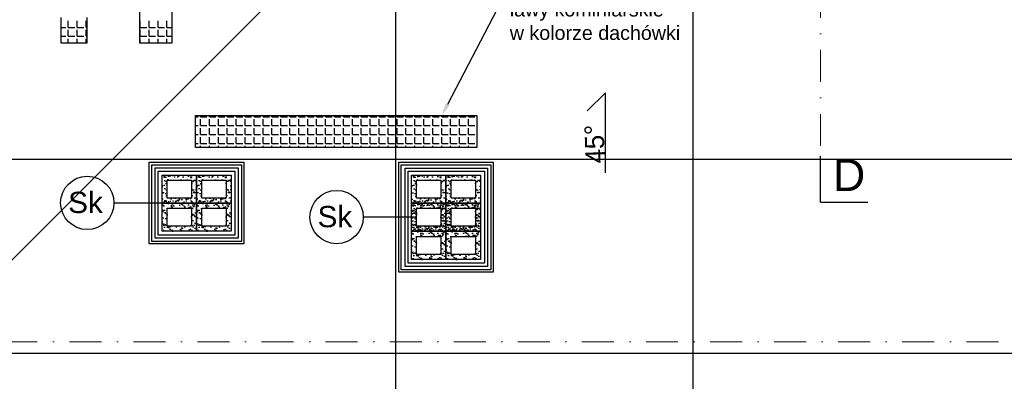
# Model space of a CAD drawing. Header units: millimetres. Extents: x -7023 to 53801, y 9849 to 33561.
# Tile 144 of 256: x 19068 to 19838, y 15974 to 16257. Entities that reach past the tile are written whole.
import ezdxf

# ---------------------------------------------------------------- set-up
doc = ezdxf.new("R2010")
doc.units = ezdxf.units.MM
doc.linetypes.add('DASHDOT', pattern=[1, 0.5, -0.25, 0, -0.25])
doc.layers.add('.IE_podklad', color=252, linetype='Continuous')
doc.styles.add('Arial', font='arial.ttf', dxfattribs={"height": 125})
doc.styles.add('MtX_ISOCPEUR', font='txt')
doc.styles.add('Opisowy', font='arial.ttf')
doc.styles.get("Standard").update_dxf_attribs({"font": 'arial.ttf'})
doc.linetypes.add('ZIGZAG', pattern='A,0.00254,-5.08,[131,ltypeshp.shx,S=5.08,R=0,X=-5.08,Y=0],-10.16,[131,ltypeshp.shx,S=5.08,R=180,X=5.08,Y=0],-5.08', length=20.32254)

msp = doc.modelspace()

# ---------------------------------------------------------------- hatches: boundary and pattern name
at = {"layer": '.IE_podklad'}
h = msp.add_hatch(dxfattribs=at)
h.set_pattern_fill('AR-SAND', color=256, scale=0.1)
h.set_pattern_definition([(37.5, (2392.0965, 26944.992), (-0.1600031, 4.8941324), [0, -3.8608, 0, -4.318, 0, -4.1275]), (7.5, (2392.0965, 26944.992), (4.4952328, 7.168251), [0, -2.0828, 0, -3.4798, 0, -1.3335]), (327.5, (2388.9723, 26944.992), (7.9099237, 0.01437185), [0, -1.27, 0, -4.572, 0, -5.969]), (317.5, (2388.972, 26944.992), (7.6355645, 2.2292932), [0, -0.635, 0, -2.9972, 0, -3.429])])
h.paths.add_polyline_path([(19206.08, 16135.26), (19179.08, 16135.26), (19179.08, 16113.26), (19206.08, 16113.26)])
h.paths.add_polyline_path([(19202.08, 16131.26), (19202.08, 16117.26), (19183.08, 16117.26), (19183.08, 16131.26)], flags=16)
h.paths.add_polyline_path([(19206.08, 16113.26), (19179.08, 16113.26), (19179.08, 16091.26), (19206.08, 16091.26)])
h.paths.add_polyline_path([(19202.08, 16109.26), (19202.08, 16095.26), (19183.08, 16095.26), (19183.08, 16109.26)], flags=16)
h = msp.add_hatch(dxfattribs=at)
h.set_pattern_fill('AR-SAND', color=256, scale=0.1)
h.set_pattern_definition([(37.5, (2419.0965, 26944.992), (-0.1600031, 4.8941324), [0, -3.8608, 0, -4.318, 0, -4.1275]), (7.5, (2419.0965, 26944.992), (4.4952328, 7.168251), [0, -2.0828, 0, -3.4798, 0, -1.3335]), (327.5, (2415.9723, 26944.992), (7.9099237, 0.01437185), [0, -1.27, 0, -4.572, 0, -5.969]), (317.5, (2415.972, 26944.992), (7.6355645, 2.2292932), [0, -0.635, 0, -2.9972, 0, -3.429])])
h.paths.add_polyline_path([(19233.08, 16135.26), (19206.08, 16135.26), (19206.08, 16113.26), (19233.08, 16113.26)])
h.paths.add_polyline_path([(19229.08, 16131.26), (19229.08, 16117.26), (19210.08, 16117.26), (19210.08, 16131.26)], flags=16)
h.paths.add_polyline_path([(19233.08, 16113.26), (19206.08, 16113.26), (19206.08, 16091.26), (19233.08, 16091.26)])
h.paths.add_polyline_path([(19229.08, 16109.26), (19229.08, 16095.26), (19210.08, 16095.26), (19210.08, 16109.26)], flags=16)
h = msp.add_hatch(dxfattribs=at)
h.set_pattern_fill('AR-SAND', color=256, scale=0.1)
h.set_pattern_definition([(37.5, (2587.0965, 26944.9415), (-0.1600031, 4.8941324), [0, -3.8608, 0, -4.318, 0, -4.1275]), (7.5, (2587.0965, 26944.9415), (4.4952328, 7.168251), [0, -2.0828, 0, -3.4798, 0, -1.3335]), (327.5, (2583.9723, 26944.9415), (7.9099237, 0.01437185), [0, -1.27, 0, -4.572, 0, -5.969]), (317.5, (2583.972, 26944.9415), (7.6355645, 2.2292932), [0, -0.635, 0, -2.9972, 0, -3.429])])
h.paths.add_polyline_path([(19401.08, 16135.21), (19374.08, 16135.21), (19374.08, 16113.21), (19401.08, 16113.21)])
h.paths.add_polyline_path([(19397.08, 16131.21), (19397.08, 16117.21), (19378.08, 16117.21), (19378.08, 16131.21)], flags=16)
h.paths.add_polyline_path([(19401.08, 16113.21), (19374.08, 16113.21), (19374.08, 16091.21), (19401.08, 16091.21)])
h.paths.add_polyline_path([(19397.08, 16109.21), (19397.08, 16095.21), (19378.08, 16095.21), (19378.08, 16109.21)], flags=16)
h = msp.add_hatch(dxfattribs=at)
h.set_pattern_fill('AR-SAND', color=256, scale=0.1)
h.set_pattern_definition([(37.5, (2614.0965, 26944.9415), (-0.1600031, 4.8941324), [0, -3.8608, 0, -4.318, 0, -4.1275]), (7.5, (2614.0965, 26944.9415), (4.4952328, 7.168251), [0, -2.0828, 0, -3.4798, 0, -1.3335]), (327.5, (2610.9723, 26944.9415), (7.9099237, 0.01437185), [0, -1.27, 0, -4.572, 0, -5.969]), (317.5, (2610.972, 26944.9415), (7.6355645, 2.2292932), [0, -0.635, 0, -2.9972, 0, -3.429])])
h.paths.add_polyline_path([(19428.08, 16135.21), (19401.08, 16135.21), (19401.08, 16113.21), (19428.08, 16113.21)])
h.paths.add_polyline_path([(19424.08, 16131.21), (19424.08, 16117.21), (19405.08, 16117.21), (19405.08, 16131.21)], flags=16)
h.paths.add_polyline_path([(19428.08, 16113.21), (19401.08, 16113.21), (19401.08, 16091.21), (19428.08, 16091.21)])
h.paths.add_polyline_path([(19424.08, 16109.21), (19424.08, 16095.21), (19405.08, 16095.21), (19405.08, 16109.21)], flags=16)
h = msp.add_hatch(dxfattribs=at)
h.set_pattern_fill('AR-SAND', color=256, scale=0.1)
h.set_pattern_definition([(37.5, (2587.0965, 26922.9415), (-0.1600031, 4.8941324), [0, -3.8608, 0, -4.318, 0, -4.1275]), (7.5, (2587.0965, 26922.9415), (4.4952328, 7.168251), [0, -2.0828, 0, -3.4798, 0, -1.3335]), (327.5, (2583.9723, 26922.9415), (7.9099237, 0.01437185), [0, -1.27, 0, -4.572, 0, -5.969]), (317.5, (2583.972, 26922.9415), (7.6355645, 2.2292932), [0, -0.635, 0, -2.9972, 0, -3.429])])
h.paths.add_polyline_path([(19401.08, 16113.21), (19374.08, 16113.21), (19374.08, 16091.21), (19401.08, 16091.21)])
h.paths.add_polyline_path([(19397.08, 16109.21), (19397.08, 16095.21), (19378.08, 16095.21), (19378.08, 16109.21)], flags=16)
h.paths.add_polyline_path([(19401.08, 16091.21), (19374.08, 16091.21), (19374.08, 16069.21), (19401.08, 16069.21)])
h.paths.add_polyline_path([(19397.08, 16087.21), (19397.08, 16073.21), (19378.08, 16073.21), (19378.08, 16087.21)], flags=16)
h = msp.add_hatch(dxfattribs=at)
h.set_pattern_fill('AR-SAND', color=256, scale=0.1)
h.set_pattern_definition([(37.5, (2614.0965, 26922.9415), (-0.1600031, 4.8941324), [0, -3.8608, 0, -4.318, 0, -4.1275]), (7.5, (2614.0965, 26922.9415), (4.4952328, 7.168251), [0, -2.0828, 0, -3.4798, 0, -1.3335]), (327.5, (2610.9723, 26922.9415), (7.9099237, 0.01437185), [0, -1.27, 0, -4.572, 0, -5.969]), (317.5, (2610.972, 26922.9415), (7.6355645, 2.2292932), [0, -0.635, 0, -2.9972, 0, -3.429])])
h.paths.add_polyline_path([(19428.08, 16113.21), (19401.08, 16113.21), (19401.08, 16091.21), (19428.08, 16091.21)])
h.paths.add_polyline_path([(19424.08, 16109.21), (19424.08, 16095.21), (19405.08, 16095.21), (19405.08, 16109.21)], flags=16)
h.paths.add_polyline_path([(19428.08, 16091.21), (19401.08, 16091.21), (19401.08, 16069.21), (19428.08, 16069.21)])
h.paths.add_polyline_path([(19424.08, 16087.21), (19424.08, 16073.21), (19405.08, 16073.21), (19405.08, 16087.21)], flags=16)

# ---------------------------------------------------------------- linework, layer by layer
at = {"layer": '.IE_podklad', "ltscale": 25}
for p, q in [((19361.58, 17190.05), (19361.58, 15097.91)), ((19594.08, 17190.05), (19594.08, 15097.91)), ((18286.12, 16147.71), (21585.11, 16147.71)), ((19693.92, 16114), (19730.96, 16114))]:
    msp.add_line(p, q, dxfattribs=at)
at = {"layer": '.IE_podklad', "linetype": 'DASHDOT', "lineweight": 13, "ltscale": 50}
for p, q in [((19693.92, 16934.45), (19693.92, 16149.94)), ((20384.09, 16004.71), (18874.47, 16004.71))]:
    msp.add_line(p, q, dxfattribs=at)
at = {"layer": '.IE_podklad', "transparency": 33554687}
for p, q in [((19161.82, 16238.46), (19161.82, 16508.46)), ((19186.82, 16508.46), (19186.82, 16238.46)), ((19100.25, 16238.46), (19100.25, 16258.46)), ((19120.25, 16258.46), (19120.25, 16238.46)), ((19120.25, 16238.46), (19100.25, 16238.46)), ((19186.82, 16238.46), (19161.82, 16238.46)), ((19205.23, 16156.68), (19205.23, 16181.68)), ((19205.23, 16181.68), (19425.23, 16181.68)), ((19425.23, 16181.68), (19425.23, 16156.68)), ((19425.23, 16156.68), (19205.23, 16156.68))]:
    msp.add_line(p, q, dxfattribs=at)
at = {"layer": '.IE_podklad'}
for p, q in [((19450.95, 16458.21), (18988.45, 15995.71)), ((19105.78, 16250.7), (19105.78, 16255.78)), ((19112.77, 16250.7), (19112.77, 16255.78)), ((19119.75, 16250.7), (19119.75, 16255.78)), ((19161.98, 16250.7), (19161.98, 16255.78)), ((19168.96, 16250.7), (19168.96, 16255.78)), ((19175.95, 16250.7), (19175.95, 16255.78)), ((19182.93, 16250.7), (19182.93, 16255.78)), ((19100.25, 16250.7), (19103.88, 16250.7)), ((19105.78, 16250.7), (19110.86, 16250.7)), ((19105.78, 16243.72), (19105.78, 16248.8)), ((19112.77, 16250.7), (19117.85, 16250.7)), ((19112.77, 16243.72), (19112.77, 16248.8)), ((19119.75, 16250.7), (19120.25, 16250.7)), ((19119.75, 16243.72), (19119.75, 16248.8)), ((19161.98, 16250.7), (19167.06, 16250.7)), ((19161.98, 16243.72), (19161.98, 16248.8)), ((19168.96, 16250.7), (19174.04, 16250.7)), ((19168.96, 16243.72), (19168.96, 16248.8)), ((19175.95, 16250.7), (19181.03, 16250.7)), ((19175.95, 16243.72), (19175.95, 16248.8)), ((19182.93, 16250.7), (19186.82, 16250.7)), ((19182.93, 16243.72), (19182.93, 16248.8)), ((19100.25, 16243.72), (19103.88, 16243.72)), ((19105.78, 16243.72), (19110.86, 16243.72)), ((19105.78, 16238.46), (19105.78, 16241.81)), ((19112.77, 16243.72), (19117.85, 16243.72)), ((19112.77, 16238.46), (19112.77, 16241.81)), ((19119.75, 16243.72), (19120.25, 16243.72)), ((19119.75, 16238.46), (19119.75, 16241.81)), ((19161.98, 16243.72), (19167.06, 16243.72)), ((19161.98, 16238.46), (19161.98, 16241.81)), ((19168.96, 16243.72), (19174.04, 16243.72)), ((19168.96, 16238.46), (19168.96, 16241.81)), ((19175.95, 16243.72), (19181.03, 16243.72)), ((19175.95, 16238.46), (19175.95, 16241.81)), ((19182.93, 16243.72), (19186.82, 16243.72)), ((19182.93, 16238.46), (19182.93, 16241.81)), ((19525.75, 16199.56), (19511.57, 16185.39)), ((19525.75, 16136.92), (19525.75, 16199.56)), ((19205.23, 16180.85), (19207.2, 16180.85)), ((19209.11, 16180.85), (19209.11, 16181.68)), ((19209.11, 16180.85), (19214.19, 16180.85)), ((19209.11, 16173.87), (19209.11, 16178.95)), ((19216.09, 16180.85), (19216.09, 16181.68)), ((19216.09, 16180.85), (19221.17, 16180.85)), ((19216.09, 16173.87), (19216.09, 16178.95)), ((19223.08, 16180.85), (19223.08, 16181.68)), ((19223.08, 16180.85), (19228.16, 16180.85)), ((19223.08, 16173.87), (19223.08, 16178.95)), ((19230.06, 16180.85), (19230.06, 16181.68)), ((19230.06, 16180.85), (19235.14, 16180.85)), ((19230.06, 16173.87), (19230.06, 16178.95)), ((19237.05, 16180.85), (19237.05, 16181.68)), ((19237.05, 16180.85), (19242.13, 16180.85)), ((19237.05, 16173.87), (19237.05, 16178.95)), ((19244.03, 16180.85), (19244.03, 16181.68)), ((19244.03, 16180.85), (19249.11, 16180.85)), ((19244.03, 16173.87), (19244.03, 16178.95)), ((19251.02, 16180.85), (19251.02, 16181.68)), ((19251.02, 16180.85), (19256.1, 16180.85)), ((19251.02, 16173.87), (19251.02, 16178.95)), ((19258, 16180.85), (19258, 16181.68)), ((19258, 16180.85), (19263.08, 16180.85)), ((19258, 16173.87), (19258, 16178.95)), ((19264.99, 16180.85), (19264.99, 16181.68)), ((19264.99, 16180.85), (19270.07, 16180.85)), ((19264.99, 16173.87), (19264.99, 16178.95)), ((19271.97, 16180.85), (19271.97, 16181.68)), ((19271.97, 16180.85), (19277.05, 16180.85)), ((19271.97, 16173.87), (19271.97, 16178.95)), ((19278.96, 16180.85), (19278.96, 16181.68)), ((19278.96, 16180.85), (19284.04, 16180.85)), ((19278.96, 16173.87), (19278.96, 16178.95)), ((19285.94, 16180.85), (19285.94, 16181.68)), ((19285.94, 16180.85), (19291.02, 16180.85)), ((19285.94, 16173.87), (19285.94, 16178.95)), ((19292.93, 16180.85), (19292.93, 16181.68)), ((19292.93, 16180.85), (19298.01, 16180.85)), ((19292.93, 16173.87), (19292.93, 16178.95)), ((19299.91, 16180.85), (19299.91, 16181.68)), ((19299.91, 16180.85), (19304.99, 16180.85)), ((19299.91, 16173.87), (19299.91, 16178.95)), ((19306.9, 16180.85), (19306.9, 16181.68)), ((19306.9, 16180.85), (19311.98, 16180.85)), ((19306.9, 16173.87), (19306.9, 16178.95)), ((19313.88, 16180.85), (19313.88, 16181.68)), ((19313.88, 16180.85), (19318.96, 16180.85)), ((19313.88, 16173.87), (19313.88, 16178.95)), ((19320.87, 16180.85), (19320.87, 16181.68)), ((19320.87, 16180.85), (19325.95, 16180.85)), ((19320.87, 16173.87), (19320.87, 16178.95)), ((19327.85, 16180.85), (19327.85, 16181.68)), ((19327.85, 16180.85), (19332.93, 16180.85)), ((19327.85, 16173.87), (19327.85, 16178.95)), ((19334.84, 16180.85), (19334.84, 16181.68)), ((19334.84, 16180.85), (19339.92, 16180.85)), ((19334.84, 16173.87), (19334.84, 16178.95)), ((19341.82, 16180.85), (19341.82, 16181.68)), ((19341.82, 16180.85), (19346.9, 16180.85)), ((19341.82, 16173.87), (19341.82, 16178.95)), ((19348.81, 16180.85), (19348.81, 16181.68)), ((19348.81, 16180.85), (19353.89, 16180.85)), ((19348.81, 16173.87), (19348.81, 16178.95)), ((19355.79, 16180.85), (19355.79, 16181.68)), ((19355.79, 16180.85), (19360.87, 16180.85)), ((19355.79, 16173.87), (19355.79, 16178.95)), ((19362.78, 16180.85), (19362.78, 16181.68)), ((19362.78, 16180.85), (19367.86, 16180.85)), ((19362.78, 16173.87), (19362.78, 16178.95)), ((19369.76, 16180.85), (19369.76, 16181.68)), ((19369.76, 16180.85), (19374.84, 16180.85)), ((19369.76, 16173.87), (19369.76, 16178.95)), ((19376.75, 16180.85), (19376.75, 16181.68)), ((19376.75, 16180.85), (19381.83, 16180.85)), ((19376.75, 16173.87), (19376.75, 16178.95)), ((19383.73, 16180.85), (19383.73, 16181.68)), ((19383.73, 16180.85), (19388.81, 16180.85)), ((19383.73, 16173.87), (19383.73, 16178.95)), ((19390.72, 16180.85), (19390.72, 16181.68)), ((19390.72, 16180.85), (19395.8, 16180.85)), ((19390.72, 16173.87), (19390.72, 16178.95)), ((19397.7, 16180.85), (19397.7, 16181.68)), ((19397.7, 16180.85), (19402.78, 16180.85)), ((19397.7, 16173.87), (19397.7, 16178.95)), ((19404.69, 16180.85), (19404.69, 16181.68)), ((19404.69, 16180.85), (19409.77, 16180.85)), ((19404.69, 16173.87), (19404.69, 16178.95)), ((19411.67, 16180.85), (19411.67, 16181.68)), ((19411.67, 16180.85), (19416.75, 16180.85)), ((19411.67, 16173.87), (19411.67, 16178.95)), ((19418.66, 16180.85), (19418.66, 16181.68)), ((19418.66, 16180.85), (19423.74, 16180.85)), ((19418.66, 16173.87), (19418.66, 16178.95)), ((19205.23, 16173.87), (19207.2, 16173.87)), ((19209.11, 16173.87), (19214.19, 16173.87)), ((19209.11, 16166.88), (19209.11, 16171.96)), ((19216.09, 16173.87), (19221.17, 16173.87)), ((19216.09, 16166.88), (19216.09, 16171.96)), ((19223.08, 16173.87), (19228.16, 16173.87)), ((19223.08, 16166.88), (19223.08, 16171.96)), ((19230.06, 16173.87), (19235.14, 16173.87)), ((19230.06, 16166.88), (19230.06, 16171.96)), ((19237.05, 16173.87), (19242.13, 16173.87)), ((19237.05, 16166.88), (19237.05, 16171.96)), ((19244.03, 16173.87), (19249.11, 16173.87)), ((19244.03, 16166.88), (19244.03, 16171.96)), ((19251.02, 16173.87), (19256.1, 16173.87)), ((19251.02, 16166.88), (19251.02, 16171.96)), ((19258, 16173.87), (19263.08, 16173.87)), ((19258, 16166.88), (19258, 16171.96)), ((19264.99, 16173.87), (19270.07, 16173.87)), ((19264.99, 16166.88), (19264.99, 16171.96)), ((19271.97, 16173.87), (19277.05, 16173.87)), ((19271.97, 16166.88), (19271.97, 16171.96)), ((19278.96, 16173.87), (19284.04, 16173.87)), ((19278.96, 16166.88), (19278.96, 16171.96)), ((19285.94, 16173.87), (19291.02, 16173.87)), ((19285.94, 16166.88), (19285.94, 16171.96)), ((19292.93, 16173.87), (19298.01, 16173.87)), ((19292.93, 16166.88), (19292.93, 16171.96)), ((19299.91, 16173.87), (19304.99, 16173.87)), ((19299.91, 16166.88), (19299.91, 16171.96)), ((19306.9, 16173.87), (19311.98, 16173.87)), ((19306.9, 16166.88), (19306.9, 16171.96)), ((19313.88, 16173.87), (19318.96, 16173.87)), ((19313.88, 16166.88), (19313.88, 16171.96)), ((19320.87, 16173.87), (19325.95, 16173.87)), ((19320.87, 16166.88), (19320.87, 16171.96)), ((19327.85, 16173.87), (19332.93, 16173.87)), ((19327.85, 16166.88), (19327.85, 16171.96)), ((19334.84, 16173.87), (19339.92, 16173.87)), ((19334.84, 16166.88), (19334.84, 16171.96)), ((19341.82, 16173.87), (19346.9, 16173.87)), ((19341.82, 16166.88), (19341.82, 16171.96)), ((19348.81, 16173.87), (19353.89, 16173.87)), ((19348.81, 16166.88), (19348.81, 16171.96)), ((19355.79, 16173.87), (19360.87, 16173.87)), ((19355.79, 16166.88), (19355.79, 16171.96)), ((19362.78, 16173.87), (19367.86, 16173.87)), ((19362.78, 16166.88), (19362.78, 16171.96)), ((19369.76, 16173.87), (19374.84, 16173.87)), ((19369.76, 16166.88), (19369.76, 16171.96)), ((19376.75, 16173.87), (19381.83, 16173.87)), ((19376.75, 16166.88), (19376.75, 16171.96)), ((19383.73, 16173.87), (19388.81, 16173.87)), ((19383.73, 16166.88), (19383.73, 16171.96)), ((19390.72, 16173.87), (19395.8, 16173.87)), ((19390.72, 16166.88), (19390.72, 16171.96)), ((19397.7, 16173.87), (19402.78, 16173.87)), ((19397.7, 16166.88), (19397.7, 16171.96)), ((19404.69, 16173.87), (19409.77, 16173.87)), ((19404.69, 16166.88), (19404.69, 16171.96)), ((19411.67, 16173.87), (19416.75, 16173.87)), ((19411.67, 16166.88), (19411.67, 16171.96)), ((19418.66, 16173.87), (19423.74, 16173.87)), ((19418.66, 16166.88), (19418.66, 16171.96)), ((19205.23, 16166.88), (19207.2, 16166.88)), ((19205.23, 16159.9), (19207.2, 16159.9)), ((19209.11, 16166.88), (19214.19, 16166.88)), ((19209.11, 16159.9), (19209.11, 16164.98)), ((19209.11, 16159.9), (19214.19, 16159.9)), ((19216.09, 16166.88), (19221.17, 16166.88)), ((19216.09, 16159.9), (19216.09, 16164.98)), ((19216.09, 16159.9), (19221.17, 16159.9)), ((19223.08, 16166.88), (19228.16, 16166.88)), ((19223.08, 16159.9), (19223.08, 16164.98)), ((19223.08, 16159.9), (19228.16, 16159.9)), ((19230.06, 16166.88), (19235.14, 16166.88)), ((19230.06, 16159.9), (19230.06, 16164.98)), ((19230.06, 16159.9), (19235.14, 16159.9)), ((19237.05, 16166.88), (19242.13, 16166.88)), ((19237.05, 16159.9), (19237.05, 16164.98)), ((19237.05, 16159.9), (19242.13, 16159.9)), ((19244.03, 16166.88), (19249.11, 16166.88)), ((19244.03, 16159.9), (19244.03, 16164.98)), ((19244.03, 16159.9), (19249.11, 16159.9)), ((19251.02, 16166.88), (19256.1, 16166.88)), ((19251.02, 16159.9), (19251.02, 16164.98)), ((19251.02, 16159.9), (19256.1, 16159.9)), ((19258, 16166.88), (19263.08, 16166.88)), ((19258, 16159.9), (19258, 16164.98)), ((19258, 16159.9), (19263.08, 16159.9)), ((19264.99, 16166.88), (19270.07, 16166.88)), ((19264.99, 16159.9), (19264.99, 16164.98)), ((19264.99, 16159.9), (19270.07, 16159.9)), ((19271.97, 16166.88), (19277.05, 16166.88)), ((19271.97, 16159.9), (19271.97, 16164.98)), ((19271.97, 16159.9), (19277.05, 16159.9)), ((19278.96, 16166.88), (19284.04, 16166.88)), ((19278.96, 16159.9), (19278.96, 16164.98)), ((19278.96, 16159.9), (19284.04, 16159.9)), ((19285.94, 16166.88), (19291.02, 16166.88)), ((19285.94, 16159.9), (19285.94, 16164.98)), ((19285.94, 16159.9), (19291.02, 16159.9)), ((19292.93, 16166.88), (19298.01, 16166.88)), ((19292.93, 16159.9), (19292.93, 16164.98)), ((19292.93, 16159.9), (19298.01, 16159.9)), ((19299.91, 16166.88), (19304.99, 16166.88)), ((19299.91, 16159.9), (19299.91, 16164.98)), ((19299.91, 16159.9), (19304.99, 16159.9)), ((19306.9, 16166.88), (19311.98, 16166.88)), ((19306.9, 16159.9), (19306.9, 16164.98)), ((19306.9, 16159.9), (19311.98, 16159.9)), ((19313.88, 16166.88), (19318.96, 16166.88)), ((19313.88, 16159.9), (19313.88, 16164.98)), ((19313.88, 16159.9), (19318.96, 16159.9)), ((19320.87, 16166.88), (19325.95, 16166.88)), ((19320.87, 16159.9), (19320.87, 16164.98)), ((19320.87, 16159.9), (19325.95, 16159.9)), ((19327.85, 16166.88), (19332.93, 16166.88)), ((19327.85, 16159.9), (19327.85, 16164.98)), ((19327.85, 16159.9), (19332.93, 16159.9)), ((19334.84, 16166.88), (19339.92, 16166.88)), ((19334.84, 16159.9), (19334.84, 16164.98)), ((19334.84, 16159.9), (19339.92, 16159.9)), ((19341.82, 16166.88), (19346.9, 16166.88)), ((19341.82, 16159.9), (19341.82, 16164.98)), ((19341.82, 16159.9), (19346.9, 16159.9)), ((19348.81, 16166.88), (19353.89, 16166.88)), ((19348.81, 16159.9), (19348.81, 16164.98)), ((19348.81, 16159.9), (19353.89, 16159.9)), ((19355.79, 16166.88), (19360.87, 16166.88)), ((19355.79, 16159.9), (19355.79, 16164.98)), ((19355.79, 16159.9), (19360.87, 16159.9)), ((19362.78, 16166.88), (19367.86, 16166.88)), ((19362.78, 16159.9), (19362.78, 16164.98)), ((19362.78, 16159.9), (19367.86, 16159.9)), ((19369.76, 16166.88), (19374.84, 16166.88)), ((19369.76, 16159.9), (19369.76, 16164.98)), ((19369.76, 16159.9), (19374.84, 16159.9)), ((19376.75, 16166.88), (19381.83, 16166.88)), ((19376.75, 16159.9), (19376.75, 16164.98)), ((19376.75, 16159.9), (19381.83, 16159.9)), ((19383.73, 16166.88), (19388.81, 16166.88)), ((19383.73, 16159.9), (19383.73, 16164.98)), ((19383.73, 16159.9), (19388.81, 16159.9)), ((19390.72, 16166.88), (19395.8, 16166.88)), ((19390.72, 16159.9), (19390.72, 16164.98)), ((19390.72, 16159.9), (19395.8, 16159.9)), ((19397.7, 16166.88), (19402.78, 16166.88)), ((19397.7, 16159.9), (19397.7, 16164.98)), ((19397.7, 16159.9), (19402.78, 16159.9)), ((19404.69, 16166.88), (19409.77, 16166.88)), ((19404.69, 16159.9), (19404.69, 16164.98)), ((19404.69, 16159.9), (19409.77, 16159.9)), ((19411.67, 16166.88), (19416.75, 16166.88)), ((19411.67, 16159.9), (19411.67, 16164.98)), ((19411.67, 16159.9), (19416.75, 16159.9)), ((19418.66, 16166.88), (19423.74, 16166.88)), ((19418.66, 16159.9), (19418.66, 16164.98)), ((19418.66, 16159.9), (19423.74, 16159.9)), ((19209.11, 16156.68), (19209.11, 16157.99)), ((19216.09, 16156.68), (19216.09, 16157.99)), ((19223.08, 16156.68), (19223.08, 16157.99)), ((19230.06, 16156.68), (19230.06, 16157.99)), ((19237.05, 16156.68), (19237.05, 16157.99)), ((19244.03, 16156.68), (19244.03, 16157.99)), ((19251.02, 16156.68), (19251.02, 16157.99)), ((19258, 16156.68), (19258, 16157.99)), ((19264.99, 16156.68), (19264.99, 16157.99)), ((19271.97, 16156.68), (19271.97, 16157.99)), ((19278.96, 16156.68), (19278.96, 16157.99)), ((19285.94, 16156.68), (19285.94, 16157.99)), ((19292.93, 16156.68), (19292.93, 16157.99)), ((19299.91, 16156.68), (19299.91, 16157.99)), ((19306.9, 16156.68), (19306.9, 16157.99)), ((19313.88, 16156.68), (19313.88, 16157.99)), ((19320.87, 16156.68), (19320.87, 16157.99)), ((19327.85, 16156.68), (19327.85, 16157.99)), ((19334.84, 16156.68), (19334.84, 16157.99)), ((19341.82, 16156.68), (19341.82, 16157.99)), ((19348.81, 16156.68), (19348.81, 16157.99)), ((19355.79, 16156.68), (19355.79, 16157.99)), ((19362.78, 16156.68), (19362.78, 16157.99)), ((19369.76, 16156.68), (19369.76, 16157.99)), ((19376.75, 16156.68), (19376.75, 16157.99)), ((19383.73, 16156.68), (19383.73, 16157.99)), ((19390.72, 16156.68), (19390.72, 16157.99)), ((19397.7, 16156.68), (19397.7, 16157.99)), ((19404.69, 16156.68), (19404.69, 16157.99)), ((19411.67, 16156.68), (19411.67, 16157.99)), ((19418.66, 16156.68), (19418.66, 16157.99)), ((19169.08, 16145.26), (19243.08, 16145.26)), ((19169.08, 16081.31), (19169.08, 16145.26)), ((19243.08, 16145.26), (19243.08, 16081.31)), ((19364.08, 16145.21), (19438.08, 16145.21)), ((19364.08, 16059.21), (19364.08, 16145.21)), ((19438.08, 16145.21), (19438.08, 16059.21)), ((19171.08, 16143.26), (19241.08, 16143.26)), ((19171.08, 16083.31), (19171.08, 16143.26)), ((19176.08, 16138.26), (19236.08, 16138.26)), ((19176.08, 16088.31), (19176.08, 16138.26)), ((19236.08, 16138.26), (19236.08, 16088.31)), ((19241.08, 16143.26), (19241.08, 16083.31)), ((19366.08, 16143.21), (19436.08, 16143.21)), ((19366.08, 16061.21), (19366.08, 16143.21)), ((19371.53, 16138.21), (19431.08, 16138.21)), ((19371.53, 16066.21), (19371.53, 16138.21)), ((19431.08, 16138.21), (19431.08, 16066.21)), ((19436.08, 16143.21), (19436.08, 16061.21)), ((19179.08, 16135.26), (19233.08, 16135.26)), ((19179.08, 16091.31), (19179.08, 16135.26)), ((19233.08, 16135.26), (19233.08, 16091.31)), ((19374.08, 16135.21), (19428.08, 16135.21)), ((19374.08, 16069.21), (19374.08, 16135.21)), ((19428.08, 16135.21), (19428.08, 16069.21)), ((19183.08, 16113.28), (19141.3, 16113.28)), ((19378.08, 16102.21), (19336.3, 16102.21)), ((19233.08, 16091.31), (19179.08, 16091.31)), ((19241.08, 16083.31), (19171.08, 16083.31)), ((19236.08, 16088.31), (19176.08, 16088.31)), ((19243.08, 16081.31), (19169.08, 16081.31)), ((19428.08, 16069.21), (19374.08, 16069.21)), ((19436.08, 16061.21), (19366.08, 16061.21)), ((19431.08, 16066.21), (19371.53, 16066.21)), ((19438.08, 16059.21), (19364.08, 16059.21)), ((20016.45, 15995.71), (18988.45, 15995.71))]:
    msp.add_line(p, q, dxfattribs=at)
at = {"layer": '.IE_podklad', "lineweight": 30, "ltscale": 25}
msp.add_line((19693.92, 16114), (19693.92, 16149.94), dxfattribs=at)
at = {"layer": '.IE_podklad', "linetype": 'ZIGZAG', "ltscale": 0.2}
for p, q in [((19173.58, 16140.76), (19238.58, 16140.76)), ((19173.58, 16085.81), (19173.58, 16140.76)), ((19238.58, 16140.76), (19238.58, 16085.81)), ((19369.08, 16140.71), (19433.58, 16140.71)), ((19369.08, 16063.71), (19369.08, 16140.71)), ((19433.58, 16140.71), (19433.58, 16063.71)), ((19238.58, 16085.81), (19173.58, 16085.81)), ((19433.58, 16063.71), (19369.08, 16063.71))]:
    msp.add_line(p, q, dxfattribs=at)
at = {"layer": '.IE_podklad', "linetype": 'ByBlock', "lineweight": -2}
msp.add_lwpolyline([(19402.4, 16190.55), (19440.97, 16264.66)], dxfattribs=at)
at = {"layer": '.IE_podklad', "ltscale": 0.3}
for points in [[(19179.08, 16113.26), (19179.08, 16135.26), (19206.08, 16135.26), (19206.08, 16113.26)], [(19183.08, 16117.26), (19183.08, 16131.26), (19202.08, 16131.26), (19202.08, 16117.26)], [(19206.08, 16113.26), (19206.08, 16135.26), (19233.08, 16135.26), (19233.08, 16113.26)], [(19210.08, 16117.26), (19210.08, 16131.26), (19229.08, 16131.26), (19229.08, 16117.26)], [(19374.08, 16113.21), (19374.08, 16135.21), (19401.08, 16135.21), (19401.08, 16113.21)], [(19378.08, 16117.21), (19378.08, 16131.21), (19397.08, 16131.21), (19397.08, 16117.21)], [(19401.08, 16113.21), (19401.08, 16135.21), (19428.08, 16135.21), (19428.08, 16113.21)], [(19405.08, 16117.21), (19405.08, 16131.21), (19424.08, 16131.21), (19424.08, 16117.21)], [(19179.08, 16091.26), (19179.08, 16113.26), (19206.08, 16113.26), (19206.08, 16091.26)], [(19183.08, 16095.26), (19183.08, 16109.26), (19202.08, 16109.26), (19202.08, 16095.26)], [(19206.08, 16091.26), (19206.08, 16113.26), (19233.08, 16113.26), (19233.08, 16091.26)], [(19210.08, 16095.26), (19210.08, 16109.26), (19229.08, 16109.26), (19229.08, 16095.26)], [(19374.08, 16091.21), (19374.08, 16113.21), (19401.08, 16113.21), (19401.08, 16091.21)], [(19374.08, 16091.21), (19374.08, 16113.21), (19401.08, 16113.21), (19401.08, 16091.21)], [(19378.08, 16095.21), (19378.08, 16109.21), (19397.08, 16109.21), (19397.08, 16095.21)], [(19378.08, 16095.21), (19378.08, 16109.21), (19397.08, 16109.21), (19397.08, 16095.21)], [(19401.08, 16091.21), (19401.08, 16113.21), (19428.08, 16113.21), (19428.08, 16091.21)], [(19401.08, 16091.21), (19401.08, 16113.21), (19428.08, 16113.21), (19428.08, 16091.21)], [(19405.08, 16095.21), (19405.08, 16109.21), (19424.08, 16109.21), (19424.08, 16095.21)], [(19405.08, 16095.21), (19405.08, 16109.21), (19424.08, 16109.21), (19424.08, 16095.21)], [(19374.08, 16069.21), (19374.08, 16091.21), (19401.08, 16091.21), (19401.08, 16069.21)], [(19401.08, 16069.21), (19401.08, 16091.21), (19428.08, 16091.21), (19428.08, 16069.21)], [(19378.08, 16073.21), (19378.08, 16087.21), (19397.08, 16087.21), (19397.08, 16073.21)], [(19405.08, 16073.21), (19405.08, 16087.21), (19424.08, 16087.21), (19424.08, 16073.21)]]:
    msp.add_lwpolyline(points, close=True, dxfattribs=at)
at = {"layer": '.IE_podklad'}
for centre in [(19120.58, 16113.45), (19315.58, 16102.38)]:
    msp.add_circle(centre, 20.85, dxfattribs=at)
msp.add_solid([(19403.87, 16189.78), (19397.78, 16181.68), (19400.92, 16191.32)], dxfattribs=at)

# ---------------------------------------------------------------- texts
at = {"layer": '.IE_podklad', "linetype": 'Continuous', "style": 'MtX_ISOCPEUR'}
msp.add_text('  45°', height=15, rotation=92.07563, dxfattribs=at).set_placement((19525.75, 16133.43))
at = {"layer": '.IE_podklad', "linetype": 'Continuous', "ltscale": 25, "style": 'Arial'}
msp.add_text('D', height=25, dxfattribs=at).set_placement((19703.69, 16122.73))
at = {"layer": '.IE_podklad', "linetype": 'Continuous', "style": 'Opisowy'}
for p in [(19105.65, 16105.5), (19300.65, 16094.42)]:
    msp.add_text('Sk', height=16.64, dxfattribs=at).set_placement(p)
at = {"layer": '.IE_podklad', "insert": (19450.97, 16270.25), "char_height": 11, "attachment_point": 1}
msp.add_mtext('ławy kominiarskie\\Pw kolorze dachówki', dxfattribs=at)

doc.saveas('drawing.dxf')
